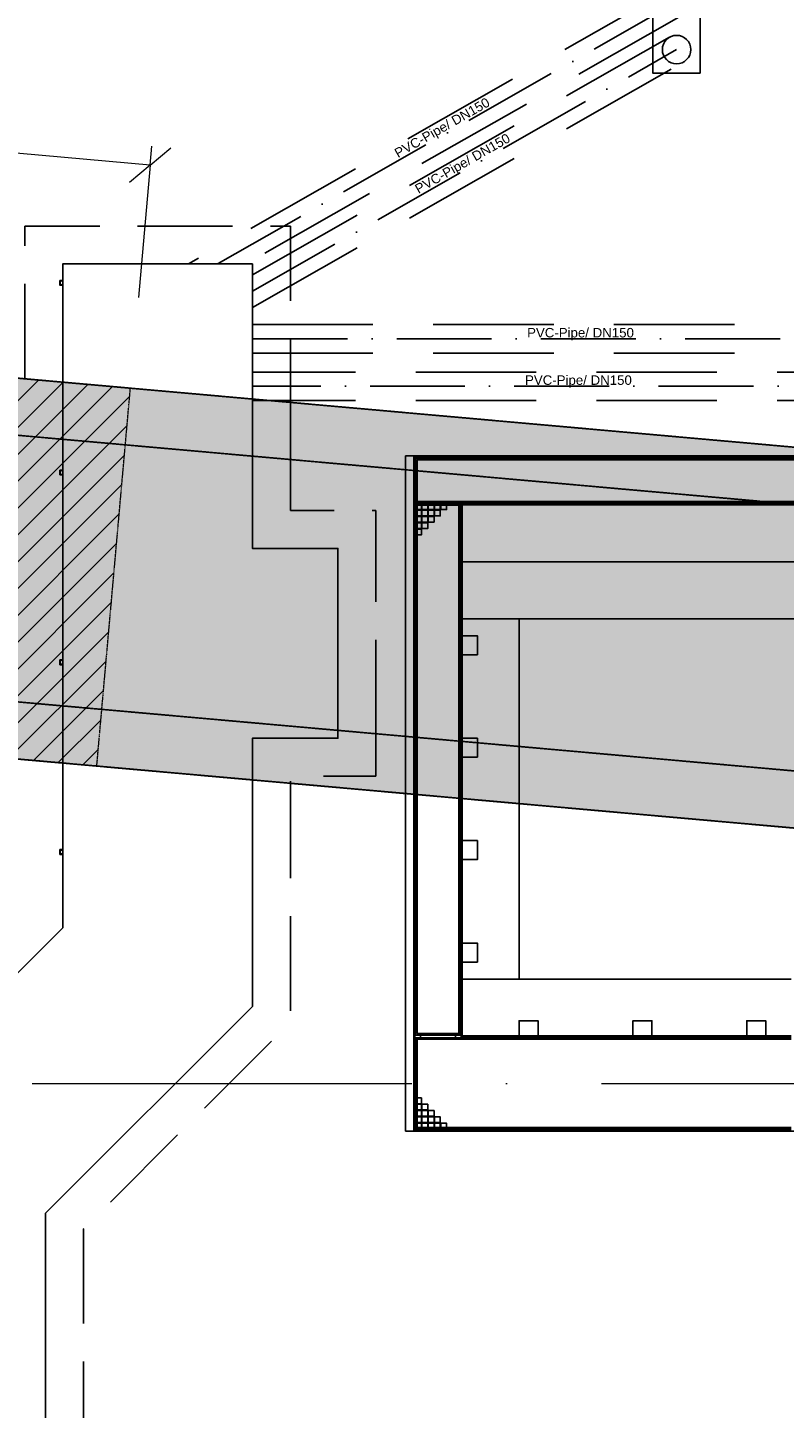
# Model space of a CAD drawing. Header units: millimetres. Extents: x -2694 to 330324, y -17289 to 76899.
# Tile 26 of 142: x 58484 to 62472, y 19038 to 26317. Entities that reach past the tile are written whole.
import ezdxf

# ---------------------------------------------------------------- set-up
doc = ezdxf.new("R2010")
doc.units = ezdxf.units.MM
for name, pattern in [('A_CARA_07', [7, 5, -2]), ('B_CARA_05', [4, 3, -1]), ('IMPORT-A_CARA_07', [700, 500, -200]), ('IMPORT-A_CARA_15', [760, 500, -130, 0, -130]), ('IMPORT-HIDDEN', [952.5, 635, -317.5]), ('Čerchovaná 20mm', [3000, 2000, -500, 0, -500])]:
    doc.linetypes.add(name, pattern=pattern)
for name, color, linetype, lineweight in [('02_0_25386_PODLAHA HALY A ZÁKLADY VESTAVKŮ 4_6_2025_dwg', 8, 'Continuous', 9), ('CA_KOTY', 3, 'Continuous', 9), ('CA_KOTY-100', 3, 'Continuous', 9), ('CA_OSY', 5, 'IMPORT-A_CARA_15', 13), ('CA_PODLAHA CHRÁN_ POPIS', 12, 'IMPORT-A_CARA_15', 25), ('CA_PODLAHA CHRÁNIČKY', 12, 'IMPORT-A_CARA_07', 25), ('CA_PODLAHA KANÁLY', 12, 'Continuous', 25), ('CA_PODLAHA OBRYS', 12, 'Continuous', 25), ('CA_POHHRA18', 9, 'Continuous', 9), ('CA_POHHRA25', 7, 'Continuous', 13), ('CA_ZAKLADY25', 7, 'Continuous', 13), ('CA_ZARIZPRED', 8, 'Continuous', 13), ('CA_ZÁKLADY TG', 9, 'Continuous', 25)]:
    doc.layers.add(name, color=color, linetype=linetype, lineweight=lineweight)
doc.styles.add('Arial', font='arial.ttf', dxfattribs={"height": 50})
doc.styles.add('Arial_2', font='arial.ttf', dxfattribs={"width": 0.8, "height": 250})
doc.dimstyles.new('HP_Přímá_-_2_5_mm_Ariel', dxfattribs={"dimscale": 304.8, "dimtxt": 255.06485, "dimasz": 0.656168, "dimexe": 0.328084, "dimexo": 0.0625, "dimgap": 0.164042, "dimtad": 1, "dimdec": 0, "dimzin": 0, "dimdsep": 46, "dimtxsty": 'Arial_2', "dimblk1": 'OBLIQUE', "dimblk2": 'OBLIQUE', "dimsah": 1, "dimcen": 0.09, "dimazin": 0, "dimtfac": 1, "dimtdec": 4, "dimtix": 1, "dimtmove": 0, "dimatfit": 3, "dimfxl": 2.296588, "dimfxlon": 1, "dimtvp": 1, "dimtfill": 1, "dimtolj": 1, "dimtzin": 0, "dimarcsym": 2})
pattern_1 = [(0, (0, 0), (609.6, 152.4), [50.292, -406.908, 50.292, -406.908, -2438.4]), (0, (0, 0), (609.6, 152.4), [-914.4, 50.292, -864.108, 50.292, -406.908, -1066.8]), (0, (0, 0), (609.6, 152.4), [-2286, 50.292, -254.508, 50.292, -711.708]), (120, (228.6, 76.2), (-436.78227, 451.729086), [50.292, -406.908, 50.292, -406.908, -2438.4]), (120, (228.6, 76.2), (-436.78227, 451.729086), [-914.4, 50.292, -864.108, 50.292, -406.908, -1066.8]), (120, (228.6, 76.2), (-436.78227, 451.729086), [-2286, 50.292, -254.508, 50.292, -711.708]), (240, (304.8, 381), (-172.81773, -604.129086), [50.292, -406.908, 50.292, -406.908, -2438.4]), (240, (304.8, 381), (-172.81773, -604.129086), [-914.4, 50.292, -864.108, 50.292, -406.908, -1066.8]), (240, (304.8, 381), (-172.81773, -604.129086), [-2286, 50.292, -254.508, 50.292, -711.708])]

# ---------------------------------------------------------------- blocks, each defined once
blk = doc.blocks.new('02_0_25386_PODLAHA HALY A ZÁKLADY VESTAVKŮ 4_6_2025_dwg_A$C0b34a81f-2769432-BOURÁNÍ STÁVAJÍCÍCH ZÁKLADOVÝCH PRVKŮ')
at = {"layer": 'CA_PODLAHA CHRÁN_ POPIS', "color": 1}
for p, q in [((62313.2, 26863.2), (59892.2, 25483.2)), ((60078.2, 25339.2), (62313.2, 26613.2)), ((60078.2, 25088.2), (63478.2, 25088.2)), ((63478.2, 24838.2), (60078.2, 24838.2))]:
    blk.add_line(p, q, dxfattribs=at)
at = {"layer": 'CA_PODLAHA CHRÁNIČKY', "color": 1, "linetype": 'IMPORT-HIDDEN'}
for p, q in [((62276.1, 26928.3), (59740.8, 25483.2)), ((62350.4, 26798), (60043.7, 25483.2)), ((60078.2, 25425.5), (62276.1, 26678.3)), ((60078.2, 25252.9), (62350.4, 26548)), ((60078.2, 25163.2), (63478.2, 25163.2)), ((60078.2, 25013.2), (63478.2, 25013.2)), ((63478.2, 24913.2), (60078.2, 24913.2)), ((60167.7, 24763.2), (60078.2, 24763.2)), ((63478.2, 24763.2), (60167.7, 24763.2))]:
    blk.add_line(p, q, dxfattribs=at)
at = {"layer": 'CA_PODLAHA KANÁLY', "color": 1}
for p, q in [((59078.2, 24558.9), (59078.2, 24860.1)), ((60078.2, 24771.1), (60078.2, 24470)), ((59078.2, 23153.4), (59078.2, 24558.9)), ((60078.2, 24470), (60078.2, 23983.2)), ((60928.2, 24468.2), (63484.8, 24468.2)), ((60928.2, 24394.4), (60928.2, 24468.2)), ((60928.2, 22988.8), (60928.2, 24394.4)), ((59078.2, 22852.2), (59078.2, 23153.4)), ((60528.2, 23024.4), (60528.2, 22983.2)), ((60528.2, 22983.2), (60078.2, 22983.2)), ((60078.2, 22983.2), (60078.2, 22763.2)), ((60928.2, 22687.7), (60928.2, 22988.8))]:
    blk.add_line(p, q, dxfattribs=at)
at = {"layer": 'CA_PODLAHA KANÁLY', "color": 1, "flags": 128}
for points in [[(59078.2, 24860.1), (59078.2, 25483.2), (60078.2, 25483.2), (60078.2, 24771.1)], [(60078.2, 23983.2), (60528.2, 23983.2), (60528.2, 23024.4)], [(58988.2, 10521.3), (57988.2, 10521.3), (57988.2, 20893.2), (59078.2, 21983.2), (59078.2, 22852.1)], [(60078.2, 22763.1), (60078.2, 21569), (58988.2, 20479), (58988.2, 10521.3)], [(62916.8, 20913.2), (60928.2, 20913.2), (60928.2, 22687.5)]]:
    blk.add_lwpolyline(points, dxfattribs=at)
at = {"layer": 'CA_PODLAHA OBRYS', "color": 1}
for p, q in [((59078.2, 24860.1), (59078.2, 24558.9)), ((60078.2, 24470), (60078.2, 24771.1)), ((59078.2, 24558.9), (59078.2, 23153.4)), ((59078.2, 24395.7), (59063.2, 24395.7)), ((59063.2, 24395.7), (59063.2, 24370.7)), ((59065.2, 24372.7), (59065.2, 24393.7)), ((59065.2, 24393.7), (59076.2, 24393.7)), ((59076.2, 24393.7), (59076.2, 24389.2)), ((59076.2, 24389.2), (59078.2, 24389.2)), ((59063.2, 24370.7), (59078.2, 24370.7)), ((59076.2, 24372.7), (59065.2, 24372.7)), ((59078.2, 24377.2), (59076.2, 24377.2)), ((59076.2, 24377.2), (59076.2, 24372.7)), ((59078.2, 23395.7), (59063.2, 23395.7)), ((59063.2, 23395.7), (59063.2, 23370.7)), ((59063.2, 23370.7), (59078.2, 23370.7)), ((59065.2, 23372.7), (59065.2, 23393.7)), ((59076.2, 23389.2), (59078.2, 23389.2)), ((59078.2, 23377.2), (59076.2, 23377.2)), ((59078.2, 23153.4), (59078.2, 22852.2))]:
    blk.add_line(p, q, dxfattribs=at)
at = {"layer": 'CA_PODLAHA OBRYS', "color": 1, "linetype": 'IMPORT-A_CARA_07'}
blk.add_line((60278.2, 24753.4), (60278.2, 24452.2), dxfattribs=at)
at = {"layer": 'CA_PODLAHA OBRYS', "color": 1, "flags": 128}
blk.add_lwpolyline([(62438.2, 26488.2), (62438.2, 26988.2), (62188.2, 26988.2), (62188.2, 26488.2)], close=True, dxfattribs=at)
at = {"layer": 'CA_PODLAHA OBRYS', "color": 1, "linetype": 'IMPORT-A_CARA_07', "flags": 128}
for points in [[(58878.2, 24877.9), (58878.2, 25683.2), (60278.2, 25683.2), (60278.2, 24753.4)], [(60278.2, 24452.2), (60278.2, 24183.2), (60728.2, 24183.2), (60728.2, 23006.6)], [(60728.2, 23006.6), (60728.2, 22783.2), (60278.2, 22783.2), (60278.2, 22745.5)], [(60278.2, 22745.3), (60278.2, 21486.1), (59188.2, 20396.1), (59188.2, 10721.3)]]:
    blk.add_lwpolyline(points, dxfattribs=at)
at = {"layer": 'CA_PODLAHA OBRYS', "color": 1, "flags": 128}
for points in [[(60078.2, 24771.1), (60078.2, 25483.2), (59078.2, 25483.2), (59078.2, 24860.1)], [(59078.2, 25395.7), (59063.2, 25395.7), (59063.2, 25370.7), (59078.2, 25370.7)], [(59078.2, 25377.2), (59076.2, 25377.2), (59076.2, 25372.7), (59065.2, 25372.7), (59065.2, 25393.7), (59076.2, 25393.7), (59076.2, 25389.2), (59078.2, 25389.2)], [(60528.2, 23024.4), (60528.2, 23983.2), (60078.2, 23983.2), (60078.2, 24470)], [(59065.2, 23393.7), (59076.2, 23393.7), (59076.2, 23389.2)], [(59076.2, 23377.2), (59076.2, 23372.7), (59065.2, 23372.7)], [(60078.2, 22763.2), (60078.2, 22983.2), (60528.2, 22983.2), (60528.2, 23024.4)], [(59078.2, 22852.1), (59078.2, 21983.2), (57988.2, 20893.2), (57988.2, 10521.2)], [(58988.2, 10521.2), (58988.2, 20479), (60078.2, 21569), (60078.2, 22763.1)], [(59078.2, 22395.7), (59063.2, 22395.7), (59063.2, 22370.7), (59078.2, 22370.7)], [(59078.2, 22377.2), (59076.2, 22377.2), (59076.2, 22372.7), (59065.2, 22372.7), (59065.2, 22393.7), (59076.2, 22393.7), (59076.2, 22389.2), (59078.2, 22389.2)]]:
    blk.add_lwpolyline(points, dxfattribs=at)
at = {"layer": 'CA_PODLAHA OBRYS', "color": 1}
blk.add_circle((62313.2, 26613.2), 75, dxfattribs=at)
at = {"layer": 'CA_ZÁKLADY TG', "color": 1}
for p, q in [((60928.2, 24468.2), (63484.8, 24468.2)), ((60928.2, 24394.4), (60928.2, 24468.2)), ((60928.2, 24468.2), (63484.8, 24468.2)), ((60933.2, 24463.2), (63541, 24463.2)), ((60933.2, 24463.2), (60933.2, 24393.9)), ((60939.2, 24458.2), (60934.2, 24463.2)), ((60928.2, 22988.8), (60928.2, 24394.4)), ((60928.2, 22988.8), (60928.2, 24394.4)), ((60933.2, 24393.9), (60933.2, 22988.4)), ((60945.7, 24450.7), (63681.6, 24450.7)), ((60945.7, 24392.8), (60945.7, 24450.7)), ((60963.2, 24223.2), (60963.2, 24218.2)), ((61148.2, 24218.2), (61148.2, 24223.2)), ((61173.2, 22967), (61173.2, 24218.2)), ((65890.7, 24230.7), (62768.7, 24230.7)), ((62853, 24223.2), (65898.2, 24223.2)), ((63728.2, 23613.2), (61183.2, 23613.2)), ((61483.2, 23613.2), (61483.2, 22939.5)), ((60928.2, 22687.7), (60928.2, 22988.8)), ((60928.2, 22687.7), (60928.2, 22988.8)), ((60933.2, 22988.4), (60933.2, 22687.2)), ((60938.2, 22987.9), (60938.2, 22686.8)), ((60945.7, 22686.1), (60945.7, 22987.3)), ((61165.7, 22967), (61165.7, 22666.5)), ((61173.2, 22665.9), (61173.2, 22966.1)), ((61178.2, 22965.5), (61178.2, 22665.4)), ((61183.2, 22665), (61183.2, 22966.2)), ((61483.2, 22939.5), (61483.2, 22638.3)), ((60945.7, 21425.7), (60945.7, 22686)), ((61178.2, 22665.3), (61178.2, 21403.4)), ((61183.2, 21413.2), (61183.2, 22664.9)), ((61483.2, 22638.2), (61483.2, 21713.2)), ((61183.2, 21713.2), (62916.8, 21713.2)), ((62916.8, 21403.2), (60938.2, 21403.2)), ((60963.2, 21418.2), (60963.2, 21403.2)), ((61148.2, 21403.2), (61148.2, 21418.2)), ((61173.2, 21403.2), (61178.2, 21408.2)), ((60930.8, 20918.2), (62916.8, 20918.2))]:
    blk.add_line(p, q, dxfattribs=at)
at = {"layer": 'CA_ZÁKLADY TG', "color": 1, "flags": 128}
for points in [[(60928.2, 24394.4), (60928.2, 24468.2), (60933.2, 24463.2)], [(63597.2, 24458.2), (60938.2, 24458.2), (60938.2, 24393.5)], [(60938.2, 24393.5), (60938.2, 24223.2), (62853, 24223.2)], [(62768.7, 24230.7), (60945.7, 24230.7), (60945.7, 24392.8)], [(61173.2, 24218.2), (60938.2, 24218.2), (60938.2, 22987.9)], [(60945.7, 24188.2), (60968.2, 24188.2), (60968.2, 24210.7)], [(60945.7, 22987.3), (60945.7, 24210.7), (61165.7, 24210.7), (61165.7, 22967.7)], [(60945.7, 24154.9), (60968.2, 24154.9), (60968.2, 24184.9), (60945.7, 24184.9)], [(60971.5, 24210.7), (60971.5, 24188.2), (61001.5, 24188.2), (61001.5, 24210.7)], [(61004.8, 24210.7), (61004.8, 24188.2), (61034.8, 24188.2), (61034.8, 24210.7)], [(61038.1, 24210.7), (61038.1, 24188.2), (61068.1, 24188.2), (61068.1, 24210.7)], [(61071.4, 24210.7), (61071.4, 24188.2), (61101.4, 24188.2), (61101.4, 24210.7)], [(62965.5, 24213.2), (61183.2, 24213.2), (61178.2, 24218.2), (61173.2, 24223.2), (61178.2, 24218.2), (62909.2, 24218.2)], [(61183.2, 22966.2), (61183.2, 24213.2), (61178.2, 24218.2), (61178.2, 22966.6)], [(60945.7, 24121.6), (60968.2, 24121.6), (60968.2, 24151.6), (60945.7, 24151.6)], [(60945.7, 24088.3), (60968.2, 24088.3), (60968.2, 24118.3), (60945.7, 24118.3)], [(60945.7, 24055), (60968.2, 24055), (60968.2, 24085), (60945.7, 24085)], [(63728.2, 23913.2), (61183.2, 23913.2), (61183.2, 23523.2), (61263.2, 23523.2), (61263.2, 23423.2), (61183.2, 23423.2), (61183.2, 22983.2), (61263.2, 22983.2), (61263.2, 22959)], [(61263.2, 22959), (61263.2, 22883.2), (61183.2, 22883.2), (61183.2, 22665)], [(60933.2, 20923), (60928.2, 20913.2), (60928.2, 22687.5)], [(62916.8, 20913.2), (60928.2, 20913.2), (60928.2, 22687.5)], [(60933.2, 22687.1), (60933.2, 20918.2), (60938.2, 20923.2)], [(60938.2, 22686.6), (60938.2, 21418.2), (61173.2, 21418.2), (61173.2, 22665.7)], [(61165.7, 22666.4), (61165.7, 21425.7), (60945.7, 21425.7)], [(61183.2, 22664.9), (61183.2, 22443.2), (61263.2, 22443.2), (61263.2, 22343.2), (61183.2, 22343.2), (61183.2, 21903.2), (61263.2, 21903.2), (61263.2, 21803.2), (61183.2, 21803.2), (61183.2, 21413.2), (61180.7, 21408.2), (62916.8, 21408.2)], [(61483.2, 21413.2), (61483.2, 21493.2), (61583.2, 21493.2), (61583.2, 21413.2)], [(62083.2, 21413.2), (62083.2, 21493.2), (62183.2, 21493.2), (62183.2, 21413.2)], [(62683.2, 21413.2), (62683.2, 21493.2), (62783.2, 21493.2), (62783.2, 21413.2)], [(60938.2, 21403.2), (60938.2, 20923.2), (62916.8, 20923.2)], [(61178.1, 21403.2), (61178.2, 21403.4), (61183.2, 21413.2), (62916.8, 21413.2)], [(62916.8, 20930.7), (60945.7, 20930.7), (60945.7, 21395.7), (62916.8, 21395.7)], [(60945.7, 21056.4), (60968.2, 21056.4), (60968.2, 21086.4), (60945.7, 21086.4)], [(60945.7, 21023.1), (60968.2, 21023.1), (60968.2, 21053.1), (60945.7, 21053.1)], [(60945.7, 20989.8), (60968.2, 20989.8), (60968.2, 21019.8), (60945.7, 21019.8)], [(60945.7, 20956.5), (60968.2, 20956.5), (60968.2, 20986.5), (60945.7, 20986.5)], [(60968.2, 20930.7), (60968.2, 20953.2), (60945.7, 20953.2)], [(61001.5, 20930.7), (61001.5, 20953.2), (60971.5, 20953.2), (60971.5, 20930.7)], [(61034.8, 20930.7), (61034.8, 20953.2), (61004.8, 20953.2), (61004.8, 20930.7)], [(61068.1, 20930.7), (61068.1, 20953.2), (61038.1, 20953.2), (61038.1, 20930.7)], [(61101.4, 20930.7), (61101.4, 20953.2), (61071.4, 20953.2), (61071.4, 20930.7)]]:
    blk.add_lwpolyline(points, dxfattribs=at)
for points in [[(61001.5, 24154.9), (61001.5, 24184.9), (60971.5, 24184.9), (60971.5, 24154.9)], [(61034.8, 24154.9), (61034.8, 24184.9), (61004.8, 24184.9), (61004.8, 24154.9)], [(61038.1, 24154.9), (61068.1, 24154.9), (61068.1, 24184.9), (61038.1, 24184.9)], [(61001.5, 24121.6), (61001.5, 24151.6), (60971.5, 24151.6), (60971.5, 24121.6)], [(60971.5, 24088.3), (61001.5, 24088.3), (61001.5, 24118.3), (60971.5, 24118.3)], [(61034.8, 24121.6), (61034.8, 24151.6), (61004.8, 24151.6), (61004.8, 24121.6)], [(61001.5, 21023.1), (61001.5, 21053.1), (60971.5, 21053.1), (60971.5, 21023.1)], [(61001.5, 21019.8), (60971.5, 21019.8), (60971.5, 20989.8), (61001.5, 20989.8)], [(61001.5, 20986.5), (60971.5, 20986.5), (60971.5, 20956.5), (61001.5, 20956.5)], [(61034.8, 21019.8), (61004.8, 21019.8), (61004.8, 20989.8), (61034.8, 20989.8)], [(61034.8, 20986.5), (61004.8, 20986.5), (61004.8, 20956.5), (61034.8, 20956.5)], [(61068.1, 20956.5), (61068.1, 20986.5), (61038.1, 20986.5), (61038.1, 20956.5)]]:
    blk.add_lwpolyline(points, close=True, dxfattribs=at)
at = {"layer": 'CA_PODLAHA CHRÁN_ POPIS', "char_height": 50, "width": 672.141, "attachment_point": 2, "rotation": 29.68385, "line_spacing_factor": 0.941778, "style": 'Arial'}
for insert in [(61064.8, 26223.6), (61172.4, 26034.9)]:
    blk.add_mtext('PVC-Pipe/ DN150', dxfattribs=dict(at, insert=insert))
at = {"layer": 'CA_PODLAHA CHRÁN_ POPIS', "char_height": 50, "width": 672.141, "attachment_point": 2, "line_spacing_factor": 0.941778, "style": 'Arial'}
for insert in [(61806.8, 25145.8), (61795.9, 24895.8)]:
    blk.add_mtext('PVC-Pipe/ DN150', dxfattribs=dict(at, insert=insert))
blk = doc.blocks.new('02_0_25386_PODLAHA HALY A ZÁKLADY VESTAVKŮ 4_6_2025_dwg-2745952-BOURÁNÍ STÁVAJÍCÍCH ZÁKLADOVÝCH PRVKŮ')
blk.add_blockref('02_0_25386_PODLAHA HALY A ZÁKLADY VESTAVKŮ 4_6_2025_dwg_A$C0b34a81f-2769432-BOURÁNÍ STÁVAJÍCÍCH ZÁKLADOVÝCH PRVKŮ', (2306173.8, -1797959.4))
blk = doc.blocks.new('DIMBLOCK1-BOURÁNÍ STÁVAJÍCÍCH ZÁKLADOVÝCH PRVKŮ')
at = {"layer": 'CA_KOTY-100'}
for p, q in [((41201.3, 27186), (41210.2, 27285.6)), ((41201.3, 27186), (41309.8, 27276.7)), ((41201.3, 27186), (41092.9, 27095.2)), ((41201.3, 27186), (41139.3, 26488.7)), ((59130.6, 25591.4), (41201.3, 27186)), ((59130.6, 25591.4), (59139.4, 25691)), ((59130.6, 25591.4), (59239, 25682.2)), ((59130.6, 25591.4), (59022.1, 25500.7)), ((59130.6, 25591.4), (59068.6, 24894.2))]:
    blk.add_line(p, q, dxfattribs=at)
at = {"layer": 'CA_KOTY-100', "color": 0, "insert": (49818, 26795.7), "char_height": 250, "width": 918.233, "attachment_point": 1, "rotation": 354.91783, "line_spacing_factor": 0.941778, "style": 'Arial_2', "bg_fill": 3, "box_fill_scale": 1.25, "bg_fill_color": 256, "bg_fill_true_color": 13158600, "bg_fill_transparency": 0}
blk.add_mtext('18000', dxfattribs=at)
blk = doc.blocks.new('_Oblique')
at = {"color": 0, "linetype": 'ByBlock', "lineweight": -2}
blk.add_line((-0.5, -0.5), (0.5, 0.5), dxfattribs=at)

msp = doc.modelspace()

# ---------------------------------------------------------------- hatches: boundary and pattern name
at = {"layer": 'CA_POHHRA18'}
h = msp.add_hatch(dxfattribs=at)
h.set_pattern_fill('FP_194', color=90, style=0, pattern_type=2)
h.set_pattern_definition([(45, (0, 0), (-70.71068, 70.71068), [])])
h.paths.add_polyline_path([(58848.9, 22423.9), (59026, 24416), (41096.8, 26010.5), (40919.6, 24018.4), (53724.6, 22879.6)])
at = {"layer": 'CA_POHHRA25', "linetype": 'B_CARA_05'}
h = msp.add_hatch(dxfattribs=at)
h.set_pattern_fill('FP_7', color=256, style=0, pattern_type=2)
h.set_pattern_definition(pattern_1)
h.paths.add_polyline_path([(71825.7, 22976.5), (71848.8, 23275.6), (258, 29642.5), (231.4, 29343.7), (63362.9, 23729.1)])
h = msp.add_hatch(dxfattribs=at)
h.set_pattern_fill('FP_6', color=256, style=0, pattern_type=2)
h.set_pattern_definition(pattern_1)
h.paths.add_polyline_path([(71695.8, 21281.4), (71718.8, 21580.5), (107.4, 27949.2), (80.8, 27650.3), (63362.9, 22022.4)])
at = {"layer": 'CA_ZAKLADY25', "linetype": 'B_CARA_05'}
h = msp.add_hatch(dxfattribs=at)
h.set_pattern_fill('FP_6', color=256, style=0, pattern_type=2)
h.set_pattern_definition(pattern_1)
h.paths.add_polyline_path([(114205.2, 18514.7), (164274.5, 25437.3), (256538.1, 27831.1), (300315, 24639.3), (300460.1, 26633.1), (256584.9, 29826.2), (164111.1, 27427), (114133, 20516.9), (71848.8, 23275.6), (259.8, 29642.3), (82.6, 27650.1), (71406.6, 21306.9), (111554.5, 18687.6)])
h = msp.add_hatch(dxfattribs=at)
h.set_pattern_fill('FP_6', color=256, style=0, pattern_type=2)
h.set_pattern_definition(pattern_1)
h.paths.add_polyline_path([(114205.2, 18514.7), (164274.5, 25437.3), (256538.1, 27831.1), (300315, 24639.3), (300460.1, 26633.1), (256584.9, 29826.2), (164111.1, 27427), (114133, 20516.9), (71848.8, 23275.6), (259.8, 29642.3), (82.6, 27650.1), (71406.6, 21306.9), (111554.5, 18687.6)])

# ---------------------------------------------------------------- linework, layer by layer
at = {"layer": 'CA_OSY', "linetype": 'Čerchovaná 20mm', "lineweight": 9}
msp.add_line((-1493.6, 20749.9), (299971.9, 20749.9), dxfattribs=at)
at = {"layer": 'CA_POHHRA25', "linetype": 'B_CARA_05', "lineweight": 9}
for p, q in [((71848.8, 23275.6), (258, 29642.5)), ((258, 29642.5), (71848.8, 23275.6)), ((71825.7, 22976.5), (231.4, 29343.7)), ((231.4, 29343.7), (71825.7, 22976.5)), ((71718.8, 21580.5), (107.4, 27949.2)), ((107.4, 27949.2), (71718.8, 21580.5)), ((71695.8, 21281.4), (80.8, 27650.3)), ((80.8, 27650.3), (71695.8, 21281.4))]:
    msp.add_line(p, q, dxfattribs=at)
at = {"layer": 'CA_POHHRA25', "linetype": 'A_CARA_07', "lineweight": 9}
for p, q in [((59026, 24416), (41096.8, 26010.5)), ((58848.9, 22423.9), (59026, 24416)), ((40919.6, 24018.4), (58848.9, 22423.9))]:
    msp.add_line(p, q, dxfattribs=at)
at = {"layer": 'CA_ZAKLADY25', "linetype": 'B_CARA_05', "lineweight": 9}
for p, q in [((259.8, 29642.3), (71848.8, 23275.6)), ((71848.8, 23275.6), (259.8, 29642.3)), ((259.8, 29642.3), (71848.8, 23275.6)), ((71848.8, 23275.6), (259.8, 29642.3)), ((71406.6, 21306.9), (82.6, 27650.1)), ((82.6, 27650.1), (71406.6, 21306.9)), ((71406.6, 21306.9), (82.6, 27650.1)), ((82.6, 27650.1), (71406.6, 21306.9))]:
    msp.add_line(p, q, dxfattribs=at)
at = {"layer": 'CA_ZARIZPRED'}
for p, q in [((60475, 20500), (60475, 24060)), ((60475, 24060), (65495, 24060)), ((65495, 24060), (60475, 24060)), ((60475, 24060), (60475, 20500)), ((65495, 20500), (60475, 20500)), ((60475, 20500), (65495, 20500))]:
    msp.add_line(p, q, dxfattribs=at)

# ---------------------------------------------------------------- block references
at = {"layer": '02_0_25386_PODLAHA HALY A ZÁKLADY VESTAVKŮ 4_6_2025_dwg', "color": 240, "linetype": 'IMPORT-A_CARA_07'}
msp.add_blockref('02_0_25386_PODLAHA HALY A ZÁKLADY VESTAVKŮ 4_6_2025_dwg-2745952-BOURÁNÍ STÁVAJÍCÍCH ZÁKLADOVÝCH PRVKŮ', (-2306582.6, 1797547.1), dxfattribs=at)

# ---------------------------------------------------------------- next in the draw order: dimensions: what is measured, and where the dimension line sits
at = {"layer": 'CA_KOTY'}
dim = msp.add_linear_dim(base=(41201.3, 27186), p1=(59068.6, 24894.2), p2=(41139.3, 26488.7), angle=354.91783, dimstyle='HP_Přímá_-_2_5_mm_Ariel', override={"dimpost": '<>', "dimfxl": 18000}, dxfattribs=at)
dim.commit()
dim.dimension.update_dxf_attribs({"geometry": 'DIMBLOCK1-BOURÁNÍ STÁVAJÍCÍCH ZÁKLADOVÝCH PRVKŮ', "text_midpoint": (50181.7, 26565.6)})

doc.saveas('drawing.dxf')
